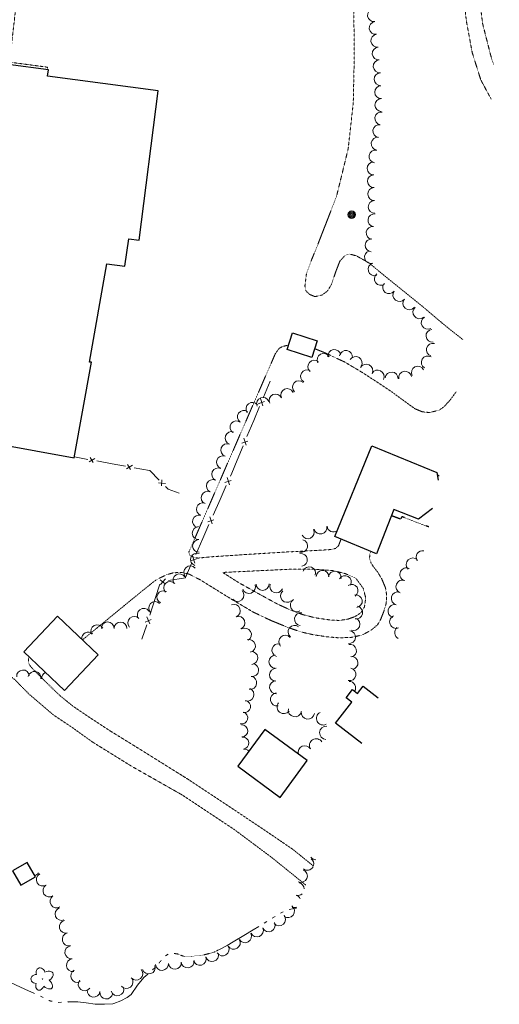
# Model space of a CAD drawing. Extents: x 386588 to 390135, y 96998 to 113606.
# Tile 55 of 92: x 388697 to 388997, y 102704 to 103320. Entities that reach past the tile are written whole.
import ezdxf

# ---------------------------------------------------------------- set-up
doc = ezdxf.new("R2010")
doc.units = 0
doc.header["$MEASUREMENT"] = 0
doc.linetypes.add('Wisdot3', pattern=[0.1875, 0.125, -0.0625])
doc.linetypes.add('Wisdot6', pattern=[0.375, 0.125, -0.0625, 0.03125, -0.0625, 0.03125, -0.0625])
for name, color, linetype, lineweight in [('E_BLD', 241, 'Continuous', 25), ('E_DWY', 2, 'Wisdot3', 15), ('E_LAND_Vegetation', 3, 'Continuous', 15), ('E_MISCPROP', 30, 'Continuous', 15), ('E_MISCPROP_HvyDash', 241, 'Wisdot3', 25), ('E_MISCPROP_Railing', 30, 'Continuous', 15), ('E_WTR', 4, 'Wisdot6', 15), ('E_WTR_Elevations', 4, 'Continuous', 15)]:
    doc.layers.add(name, color=color, linetype=linetype, lineweight=lineweight)

# ---------------------------------------------------------------- blocks, each defined once
blk = doc.blocks.new('POLE')
at = {"layer": 'E_MISCPROP'}
for radius in [4.46, 3.35, 2.23, 1.12]:
    blk.add_circle((0, 0), radius, dxfattribs=at)
blk = doc.blocks.new('DTRE')
at = {"layer": 'E_LAND_Vegetation'}
blk.add_circle((-0.18, 0), 0.183, dxfattribs=at)
for centre, major_axis, ratio in [((-1.87, 5.32), (1.36, -4.98), 0.782863), ((-5.87, 0.15), (4.93, -0.12), 0.832022), ((4.06, 2.74), (-5.27, -2.93), 0.691916), ((-2.49, -5.24), (1.8, 4.86), 0.716896), ((3.54, -3.71), (-5.01, 4.58), 0.560249)]:
    blk.add_ellipse(centre, major_axis=major_axis, ratio=ratio, start_param=1.570796, end_param=4.712389, dxfattribs=at)

msp = doc.modelspace()

# ---------------------------------------------------------------- linework, layer by layer
at = {"layer": 'E_BLD', "ltscale": 5}
for p, q in [((388714.66, 103288.69), (388689.35, 103291.9)), ((388713.98, 103284.65), (388714.66, 103288.69)), ((388783.3, 103275.61), (388713.98, 103284.65)), ((388771.27, 103182.14), (388783.3, 103275.61)), ((388762.41, 103165.74), (388764.88, 103182.99)), ((388764.88, 103182.99), (388771.27, 103182.14)), ((388740.22, 103105.75), (388751.16, 103167.18)), ((388751.16, 103167.18), (388762.41, 103165.74)), ((388863.85, 103113.66), (388867.19, 103123.98)), ((388867.19, 103123.98), (388882.68, 103118.95)), ((388879.33, 103108.64), (388863.85, 103113.66)), ((388882.68, 103118.95), (388879.33, 103108.64)), ((388730.76, 103045.84), (388741.59, 103105.75)), ((388741.59, 103105.75), (388740.22, 103105.75)), ((388670.85, 103056.67), (388730.76, 103045.84)), ((388893.7, 102996.5), (388916.97, 103053.37)), ((388916.97, 103053.37), (388957.63, 103036.74)), ((388957.63, 103036.74), (388958.5, 103031.83)), ((388930.67, 103013.46), (388919.81, 102985.82)), ((388946.09, 103007.41), (388930.67, 103013.46)), ((388954.87, 103014.12), (388946.09, 103007.41)), ((388919.81, 102985.82), (388893.7, 102996.5)), ((388699.06, 102924.47), (388720.27, 102946.8)), ((388720.27, 102946.8), (388745.73, 102922.62)), ((388724.52, 102900.29), (388699.06, 102924.47)), ((388745.73, 102922.62), (388724.52, 102900.29)), ((388900.83, 102895.64), (388904.79, 102900.76)), ((388904.79, 102900.76), (388907.9, 102898.36)), ((388907.9, 102898.36), (388911.44, 102902.95)), ((388911.44, 102902.95), (388920.81, 102895.71)), ((388894.24, 102879.66), (388904.44, 102892.85)), ((388904.44, 102892.85), (388900.83, 102895.64)), ((388910.6, 102867.03), (388894.24, 102879.66)), ((388849.96, 102875.9), (388833, 102852.79)), ((388876.51, 102856.4), (388849.96, 102875.9)), ((388859.55, 102833.29), (388876.51, 102856.4)), ((388833, 102852.79), (388859.55, 102833.29)), ((388701.26, 102792.62), (388692.14, 102787.42)), ((388692.14, 102787.42), (388697.27, 102778.42)), ((388706.39, 102783.62), (388701.26, 102792.62)), ((388697.27, 102778.42), (388706.39, 102783.62))]:
    msp.add_line(p, q, dxfattribs=at)
at = {"layer": 'E_DWY', "flags": 128}
for points in [[(388713.86, 103288.79), (388714.03, 103290.28), (388690.19, 103293.49), (388694.61, 103331.65), (388695.46, 103333.65), (388697.06, 103334.87), (388699.5, 103335.41), (388755.38, 103329.1), (388769.32, 103327.43), (388777.62, 103327.25), (388786.28, 103327.99), (388793.4, 103329.32), (388802.5, 103332.92), (388810.24, 103336.82), (388820.23, 103341.85), (388827.63, 103346.16), (388836.46, 103352.4), (388843.46, 103359.19), (388847.88, 103366.6), (388851.41, 103375.4), (388854.26, 103386.5), (388855.09, 103395.77), (388854.29, 103402.05), (388851.59, 103409.62), (388845.89, 103418.95), (388840.8, 103425.23), (388828.41, 103437.72), (388816.01, 103447.54), (388804.6, 103454.81), (388787.96, 103462.56), (388771.64, 103468.73), (388751.64, 103474.66), (388719.7, 103484.62)], [(388918.54, 103378.77), (388914.83, 103379.16), (388909.68, 103375.89), (388906.19, 103368.54), (388905.13, 103358.84), (388905.46, 103343.66), (388905.95, 103297.66), (388905.31, 103267.99), (388902.11, 103239.16), (388894.87, 103209.63), (388882.64, 103178.08), (388879.24, 103169.78), (388876.02, 103161.09), (388875.04, 103153.31), (388875.77, 103150.24), (388877.91, 103148.13), (388881.34, 103146.7), (388885.76, 103147.7), (388889.2, 103150.25), (388891.66, 103154.34), (388894.6, 103163), (388896.88, 103168.86), (388900.07, 103172.47), (388902.71, 103173.43), (388907.22, 103172.25), (388914.92, 103167.97), (388927.2, 103157.86), (388949.03, 103140.24), (388959.84, 103131.07), (388967.77, 103124.62), (388974.14, 103119.6)], [(388991.64, 103270.31), (388991.54, 103270.43), (388985.1, 103282.38), (388979.8, 103299.24), (388976.13, 103318.87), (388974.54, 103332.96), (388973.67, 103340.13), (388971.21, 103345.36), (388964.28, 103354.11), (388956.46, 103359.47), (388943.96, 103366.4), (388918.71, 103378.74), (388918.54, 103378.77)], [(388996.69, 103339.02), (388996.38, 103339.19), (388993.26, 103340.23), (388991.03, 103340.55), (388988.35, 103340), (388986.68, 103338.87), (388985.39, 103336.82), (388984.78, 103333.33), (388984.88, 103328.41), (388986.28, 103317.45), (388991.8, 103295.81), (388993.27, 103291.86)], [(388897.64, 102994.89), (388896.04, 102990.74), (388894.28, 102989.18), (388891.88, 102988.52), (388889.44, 102988.27), (388859.04, 102986.65), (388816.29, 102983.89), (388808.16, 102983.05), (388805.91, 102983.51), (388803.35, 102984.48), (388802.9, 102984.84), (388802.68, 102985.64), (388802.42, 102986.85), (388856.52, 103110.97), (388858.79, 103114.22), (388861.11, 103115.56), (388863.53, 103116.08), (388864.6, 103115.99)], [(388910, 103099.82), (388899.81, 103105.84), (388886.56, 103112.01), (388881.13, 103114.18)], [(388969.89, 103087.35), (388965.86, 103081.94), (388962.29, 103078.01), (388959.11, 103075.63), (388952.82, 103074.16), (388948.38, 103074.66), (388943.94, 103076.53), (388938.91, 103080.12), (388929.57, 103086.98), (388920, 103093.39), (388911.04, 103099.18), (388910, 103099.82)], [(388741.84, 102868.14), (388729.59, 102876.97), (388717.66, 102884.92), (388702.34, 102898.01), (388693.45, 102907.1), (388690.32, 102909.52), (388686.89, 102910.94), (388676.54, 102914.26), (388671.28, 102916.05), (388662.79, 102919.98), (388658.5, 102923.1), (388655.82, 102926.52), (388653.76, 102929.19), (388650.26, 102932.53), (388645.62, 102935.06), (388639.04, 102939.05), (388635.38, 102942.64), (388632.71, 102945.93), (388630.2, 102950.33), (388627.98, 102954.63), (388625.95, 102961), (388624.86, 102966.23), (388624.35, 102971.25), (388623.84, 102977.5), (388623.88, 102983.81), (388624.62, 102989.91), (388624.67, 102994.72), (388624.37, 102998.94), (388623.54, 103001.73), (388622.05, 103004.18), (388619.83, 103007.1), (388616.09, 103010.14), (388612.39, 103012.78), (388606.23, 103015.43), (388574.56, 103026.15), (388570.62, 103027.12), (388567.95, 103027.2)], [(388916.28, 102987.26), (388915.72, 102985.91), (388915.49, 102982.87), (388916.47, 102979.96), (388918.11, 102977.38), (388920.14, 102974.99), (388923.11, 102970.09), (388925.47, 102964.44), (388926.22, 102959.85), (388925.92, 102954.75), (388924.5, 102949.95), (388922.55, 102944.95), (388920.58, 102941.46), (388916.42, 102937.88), (388910.96, 102934.98), (388904.4, 102933.49), (388896.9, 102933.12), (388888.88, 102933.81), (388880.25, 102935.11), (388872.81, 102936.81), (388864.72, 102939.54), (388854.27, 102943.81), (388842.6, 102949.32), (388828.29, 102957.85), (388809.7, 102969.37), (388802.61, 102973.03), (388798.81, 102974), (388795.78, 102974.1), (388792.26, 102973.74), (388788.53, 102972.67), (388784.87, 102970.93), (388782.01, 102969.4), (388779.59, 102967.64), (388776.68, 102965.28), (388772.76, 102962.14), (388766.06, 102956.65), (388735.91, 102931.94)], [(388823.61, 102974.09), (388865.75, 102976.1), (388878.76, 102976.21), (388891.86, 102975.37), (388900.01, 102973.46), (388906.9, 102970.47), (388911.51, 102964.23), (388913.11, 102958.09), (388912.31, 102952.53), (388910.08, 102948.87), (388906.36, 102946.43), (388901.99, 102944.89), (388896.6, 102944.06), (388891.09, 102944.31), (388881.63, 102945.67), (388873.61, 102947.72), (388866.34, 102950.4), (388857.41, 102954.55)], [(388857.41, 102954.55), (388847.1, 102960.2), (388833.58, 102967.72), (388823.61, 102974.09)], [(388753.16, 102874.94), (388740.75, 102883.05), (388729.84, 102890.43), (388721.62, 102897.12), (388712.79, 102905.66), (388703.77, 102914.74), (388702.47, 102916.66), (388702.05, 102918.12), (388702.04, 102920.87), (388702.24, 102921.45)], [(388880.34, 102790.39), (388867.55, 102800.74), (388849.52, 102813.02), (388829.91, 102826.11), (388801.74, 102844.76), (388772.81, 102862.81), (388753.16, 102874.94)], [(388741.84, 102868.14), (388766.56, 102852.82), (388798.34, 102834.78), (388830.73, 102813.27), (388853.86, 102796.03), (388872.72, 102780.83), (388875.53, 102778.44)]]:
    msp.add_lwpolyline(points, dxfattribs=at)
at = {"layer": 'E_LAND_Vegetation'}
for centre, radius, start, end in [((388918.21, 103322.83), 4.01, 97.77158, 277.75626), ((388919.29, 103314.87), 4.01, 97.482, 277.46668), ((388920.33, 103306.92), 4.01, 97.482, 277.46668), ((388921.23, 103298.84), 4.01, 94.52375, 274.50843), ((388921.86, 103290.84), 4.01, 94.52375, 274.50843), ((388922.42, 103282.75), 4.01, 92.10884, 272.09352), ((388922.72, 103274.73), 4.01, 92.10884, 272.09352), ((388922.87, 103266.62), 4.01, 89.7006, 269.68527), ((388922.8, 103258.3), 4.01, 81.4162, 261.40088), ((388921.6, 103250.36), 4.01, 81.4162, 261.40088), ((388920.51, 103242.44), 4.01, 82.21938, 262.20406), ((388919.23, 103234.45), 4.01, 80.1993, 260.18398), ((388917.98, 103226.96), 4.01, 91.6672, 271.65188), ((388918.21, 103218.94), 4.01, 91.6672, 271.65188), ((388918.44, 103210.92), 4.01, 91.6672, 271.65188), ((388918.7, 103202.9), 4.01, 91.84572, 271.83039), ((388918.54, 103194.54), 4.01, 81.84939, 261.83406), ((388917.4, 103186.6), 4.01, 81.84939, 261.83406), ((388916.77, 103178.78), 4.01, 86.61958, 266.60426), ((388916.38, 103171.5), 4.01, 106.32355, 286.30823), ((388918.63, 103163.8), 4.01, 106.32355, 286.30823), ((388922.51, 103157.8), 4.01, 127.64784, 307.63252), ((388927.74, 103152.55), 4.01, 142.54879, 322.53347), ((388934.11, 103147.67), 4.01, 142.54879, 322.53347), ((388940.35, 103142.47), 4.01, 139.70417, 319.68884), ((388946.65, 103136.91), 4.01, 129.03534, 309.02001), ((388951.79, 103130.34), 4.01, 119.98796, 299.97263), ((388954.85, 103122.16), 4.01, 95.88971, 275.87439), ((388893.45, 103109.59), 4.01, 8.61553, 188.6002), ((388955.02, 103113.44), 4.01, 74.09085, 254.07553), ((388886.69, 103107.17), 4.01, 28.40653, 208.39121), ((388900.76, 103109.04), 4.01, 351.5401, 171.52478), ((388906.85, 103105.22), 4.01, 328.62118, 148.60586), ((388951.91, 103105.53), 4.01, 59.41809, 239.40276), ((388880.91, 103102.85), 4.01, 49.29449, 229.27917), ((388913.48, 103100.48), 4.01, 332.39831, 152.38299), ((388945.72, 103099.13), 4.01, 26.54676, 206.53144), ((388876.36, 103096.81), 4.01, 61.01699, 241.00166), ((388920.59, 103096.77), 4.01, 332.39831, 152.38299), ((388929.3, 103095.54), 4.01, 356.30779, 176.29246), ((388937.74, 103096.02), 4.01, 9.46136, 189.44604), ((388863.98, 103085.12), 4.01, 24.79193, 204.77661), ((388871.26, 103090.08), 4.01, 48.16125, 228.14592), ((388848.83, 103079.62), 4.01, 21.04639, 201.03106), ((388856.69, 103081.75), 4.01, 24.79193, 204.77661), ((388842.17, 103076.54), 4.01, 38.11584, 218.10051), ((388836.83, 103071.51), 4.01, 55.03324, 235.01791), ((388832.24, 103064.94), 4.01, 55.03324, 235.01791), ((388829.14, 103058.21), 4.01, 70.2667, 250.25138), ((388826.43, 103050.66), 4.01, 70.2667, 250.25138), ((388823.71, 103043.11), 4.01, 70.22378, 250.20846), ((388820.71, 103035.49), 4.01, 65.56286, 245.54754), ((388817.39, 103028.18), 4.01, 65.56286, 245.54754), ((388814.15, 103020.91), 4.01, 67.00567, 246.99035), ((388811.19, 103013.67), 4.01, 72.5916, 252.57627), ((388808.79, 103006.02), 4.01, 72.5916, 252.57627), ((388808.59, 102998.74), 4.01, 91.26875, 271.25343), ((388884.78, 103002.08), 3.98, 192.34675, 12.33143), ((388892.86, 103003.37), 3.98, 185.88469, 305.96186), ((388900.48, 103004.68), 3.98, 191.8523, 194.94143), ((388876.9, 102999.2), 3.98, 205.87696, 25.86163), ((388808.77, 102990.72), 4.01, 91.49051, 271.47519), ((388872.74, 102990.63), 3.98, 255.08535, 75.07003), ((388807.54, 102982.16), 4.01, 70.87818, 250.86286), ((388872.58, 102981.97), 3.98, 279.32099, 99.30567), ((388948.74, 102983.63), 4.1, 80.25454, 212.43903), ((388803.25, 102974.15), 4.01, 40.00148, 219.98616), ((388942.53, 102979.04), 4.1, 44.12343, 224.10811), ((388796.55, 102969.22), 4.01, 31.30181, 211.28649), ((388877.79, 102973.64), 3.98, 340.42981, 160.41448), ((388886.04, 102971.41), 3.98, 358.75641, 178.74108), ((388893.78, 102970.86), 3.98, 353.48436, 173.46904), ((388900.12, 102968.13), 3.98, 328.7971, 148.78178), ((388938.6, 102972.84), 4.1, 64.13133, 244.11601), ((388790.71, 102964.43), 4.01, 43.29256, 223.27724), ((388840.05, 102965.01), 4.04, 200.42263, 20.40731), ((388848.55, 102966.86), 4.04, 180.50505, 0.48973), ((388857.14, 102965.32), 4.04, 159.31963, 339.30431), ((388904.34, 102962.67), 3.98, 302.92007, 122.90475), ((388936.1, 102965.21), 4.1, 68.08451, 248.06918), ((388786.48, 102958.61), 4.01, 62.19451, 242.17919), ((388832.84, 102960.02), 4.04, 222.51811, 42.50279), ((388863.85, 102959.42), 4.04, 130.71309, 310.69776), ((388906.92, 102956.12), 3.98, 278.55339, 98.53807), ((388933.2, 102957.83), 4.1, 75.33014, 255.31481), ((388781.32, 102951.8), 4.01, 45.69886, 225.68353), ((388830.56, 102950.08), 4.04, 291.06344, 111.04811), ((388869.95, 102953.54), 4.04, 119.4499, 299.43458), ((388931.13, 102949.9), 4.1, 75.33014, 255.31481), ((388774.23, 102947.56), 4.01, 36.5401, 216.52478), ((388872.57, 102944.88), 4.04, 82.89176, 262.87644), ((388907.25, 102948.98), 3.98, 258.9222, 78.90687), ((388932.14, 102943.18), 4.1, 112.27298, 292.25766), ((388745.06, 102937.3), 4.01, 27.3942, 207.37888), ((388751.68, 102939.08), 4.01, 1.02338, 181.00805), ((388759.63, 102939.02), 4.01, 358.90939, 178.89407), ((388768.27, 102942.58), 4.01, 43.00271, 222.98739), ((388833.46, 102942.53), 4.04, 291.06344, 111.04811), ((388868.5, 102936.9), 4.04, 51.44338, 231.42805), ((388905.44, 102941.7), 3.98, 247.2064, 67.19108), ((388739.47, 102932.74), 4.01, 48.81568, 185.46708), ((388837.54, 102935.2), 4.04, 299.38398, 119.36865), ((388862.78, 102930.71), 4.04, 41.64913, 221.63381), ((388902.71, 102933.65), 3.98, 264.00092, 83.9856), ((388935.3, 102936.46), 4.1, 131.43348, 242.96738), ((388840.02, 102928.09), 4.04, 285.47329, 105.45797), ((388858.43, 102925.42), 4.04, 73.72468, 253.70936), ((388903.32, 102925.15), 3.98, 282.0551, 102.03977), ((388841.54, 102920.57), 4.04, 275.12448, 95.10916), ((388856.53, 102918.21), 4.04, 89.97882, 269.9635), ((388842.03, 102912.99), 4.04, 262.12731, 82.11199), ((388904.29, 102917.45), 3.98, 276.89494, 96.87962), ((388698.62, 102909.09), 3.95, 4.12136, 184.10604), ((388705.84, 102908.23), 3.95, 348.27879, 168.26347), ((388714.22, 102907.74), 3.95, 111.11596, 183.96522), ((388856.96, 102910.06), 4.04, 87.75823, 267.74291), ((388902.92, 102910.28), 3.98, 258.9222, 78.90687), ((388840.87, 102905.06), 4.04, 260.36287, 80.34755), ((388857, 102902.25), 4.04, 94.88929, 274.87397), ((388902.82, 102901.91), 3.98, 326.57753, 90.82961), ((388839.13, 102897.58), 4.04, 249.96712, 69.95179), ((388857.68, 102894.65), 4.19, 98.90606, 278.89074), ((388837.28, 102890.21), 3.76, 258.18699, 78.17167), ((388861.81, 102889.91), 4.19, 141.94092, 321.9256), ((388835.55, 102882.98), 3.76, 255.72369, 75.70836), ((388868.78, 102887.94), 4.19, 168.42158, 348.40626), ((388876.91, 102886.49), 4.19, 171.11287, 351.09755), ((388886.45, 102882.78), 4.19, 117.27569, 297.26037), ((388835.54, 102874.93), 3.76, 271.88889, 91.87357), ((388888.44, 102873.77), 4.19, 86.86159, 266.84627), ((388836.23, 102867.3), 3.76, 276.31212, 96.29679), ((388882.04, 102865.84), 4.19, 31.07233, 211.05701), ((388837.15, 102859.79), 3.76, 41.40099, 97.47077), ((388875.06, 102861.44), 4.19, 34.07478, 193.56454), ((388870.55, 102856.02), 4.19, 62.26771, 77.03599), ((388882.01, 102798.35), 4.05, 218.86816, 268.61427), ((388876.55, 102791.75), 4.05, 344.43555, 52.22068), ((388872.56, 102784.18), 4.05, 245.99719, 65.98187), ((388876.55, 102791.75), 4.05, 232.236, 331.73295), ((388705.05, 102788.31), 4.05, 283.05829, 325.05257), ((388711.09, 102781.88), 4.05, 119.91618, 299.90086), ((388715.16, 102775.02), 4.05, 123.05172, 303.03639), ((388870.52, 102775.91), 4.05, 1.67903, 78.14974), ((388719.58, 102768.23), 4.05, 123.05172, 303.03639), ((388868.3, 102768.35), 4.05, 21.48452, 72.49528), ((388870.52, 102775.91), 4.05, 258.16506, 314.48947), ((388722.78, 102760.35), 4.05, 111.73127, 291.71595), ((388864.49, 102762.11), 4.05, 233.47904, 53.46372), ((388868.3, 102768.35), 4.05, 252.5106, 294.68398), ((388725.48, 102752.39), 4.05, 102.64837, 282.63304), ((388858.92, 102756.94), 4.05, 220.78611, 40.77079), ((388845.05, 102750.03), 4.05, 203.24086, 23.22553), ((388852.32, 102753.24), 4.05, 207.26607, 27.25075), ((388727.25, 102744.49), 4.05, 102.64837, 282.63304), ((388830.52, 102742.32), 4.05, 210.86678, 30.85145), ((388837.59, 102746.35), 4.05, 209.63588, 29.62056), ((388728.92, 102736.35), 4.05, 96.78824, 276.77292), ((388823.57, 102738.17), 4.05, 210.86678, 30.85145), ((388729.87, 102728.31), 4.05, 96.78824, 276.77292), ((388809.18, 102732.26), 4.05, 196.77965, 16.76433), ((388816.93, 102734.6), 4.05, 196.77965, 16.76433), ((388732.59, 102721.59), 4.05, 117.11446, 297.09914), ((388769.49, 102722.95), 4.05, 220.80914, 40.79382), ((388777.36, 102726.85), 4.05, 198.07074, 18.05542), ((388785.61, 102729.1), 4.05, 184.84043, 4.82511), ((388793.67, 102729.78), 4.05, 184.84043, 4.82511), ((388801.64, 102730.67), 4.05, 187.10944, 7.09412), ((388763.38, 102717.77), 4.05, 218.49106, 38.47574), ((388737.27, 102716.34), 4.05, 141.4099, 321.39458), ((388742.81, 102712.32), 4.05, 172.18581, 352.17049), ((388757.71, 102713.18), 4.05, 196.77918, 16.76386), ((388750.83, 102711.22), 4.05, 172.18581, 352.17049)]:
    msp.add_arc(centre, radius, start, end, dxfattribs=at)
at = {"layer": 'E_MISCPROP_HvyDash', "flags": 128}
for points in [[(388957.9, 103035.19), (388959.09, 103034.72)], [(388952.5, 103002.59), (388935.68, 103009.05), (388934.88, 103007.46), (388929.16, 103009.62)]]:
    msp.add_lwpolyline(points, dxfattribs=at)
at = {"layer": 'E_MISCPROP_Railing', "ltscale": 5}
for p, q in [((388848.66, 103078.36), (388847.16, 103082.86)), ((388845.85, 103079.72), (388849.7, 103081.02)), ((388838.31, 103053.65), (388836.82, 103058.15)), ((388835.51, 103055), (388839.36, 103056.3)), ((388740.6, 103045.93), (388742.48, 103042.83)), ((388739.97, 103043.23), (388743.59, 103045.39)), ((388763.45, 103038.98), (388767.08, 103041.15)), ((388764.09, 103041.69), (388765.97, 103038.59)), ((388827.83, 103028.96), (388826.42, 103033.49)), ((388783.5, 103030.17), (388787.72, 103029.84)), ((388785.59, 103032.01), (388785.33, 103028.4)), ((388825.04, 103030.37), (388828.92, 103031.59)), ((388816.99, 103004.45), (388815.59, 103008.98)), ((388814.21, 103005.86), (388818.09, 103007.09)), ((388806.16, 102979.95), (388804.75, 102984.48)), ((388803.38, 102981.35), (388807.25, 102982.58)), ((388784.44, 102969.56), (388787.59, 102966.99)), ((388784.78, 102966.46), (388787.8, 102970.11)), ((388775.07, 102943.04), (388778.8, 102944.65)), ((388777.98, 102941.92), (388776.12, 102946.28))]:
    msp.add_line(p, q, dxfattribs=at)
at = {"layer": 'E_MISCPROP_Railing', "flags": 128}
for points in [[(388849.13, 103083.82), (388853.33, 103093.86)], [(388842.99, 103069.15), (388846.69, 103077.98)], [(388838.78, 103059.1), (388842.99, 103069.15)], [(388832.65, 103044.43), (388836.34, 103053.26)], [(388730.86, 103046.39), (388739.25, 103044.87)], [(388744.8, 103043.87), (388754.35, 103042.14)], [(388754.35, 103042.14), (388762.74, 103040.62)], [(388768.29, 103039.62), (388777.83, 103037.9)], [(388828.4, 103034.4), (388829.25, 103036.32), (388832.65, 103044.43)], [(388777.83, 103037.9), (388778.05, 103037.86), (388783.87, 103031.93)], [(388787.82, 103027.9), (388789.53, 103026.16), (388796.36, 103023.71)], [(388821.97, 103019.85), (388825.84, 103028.61)], [(388817.57, 103009.9), (388821.97, 103019.85)], [(388811.14, 102995.35), (388815.01, 103004.11)], [(388806.74, 102985.39), (388811.14, 102995.35)], [(388800.3, 102970.84), (388804.18, 102979.6)], [(388781.37, 102957.75), (388784.33, 102966.86)], [(388789.65, 102968.96), (388800.24, 102970.7), (388800.3, 102970.84)], [(388778, 102947.4), (388781.37, 102957.75)], [(388773.09, 102932.27), (388776.05, 102941.38)]]:
    msp.add_lwpolyline(points, dxfattribs=at)
at = {"layer": 'E_WTR', "flags": 128}
for points in [[(388793.3, 102735.54), (388794.92, 102735.47), (388799.21, 102733.85), (388803.18, 102733.73), (388811.61, 102734.7), (388817.95, 102736.32), (388821.23, 102737.98)], [(388783.85, 102729.66), (388784.97, 102731.06), (388785.11, 102731.21)], [(388714.9, 102706.26), (388715.53, 102705.95), (388716.79, 102705.69)]]:
    msp.add_lwpolyline(points, dxfattribs=at)
at = {"layer": 'E_WTR_Elevations', "flags": 128}
for points in [[(388865.24, 102763.11), (388867.36, 102763.64), (388869.71, 102763.97)], [(388854.63, 102757.75), (388856.33, 102758.79)], [(388859.77, 102760.8), (388861.53, 102761.74)], [(388821.23, 102737.98), (388826.39, 102740.59), (388830.23, 102742.81), (388836.75, 102746.89), (388842.74, 102750.33), (388846.18, 102752.48)], [(388849.56, 102754.59), (388851.25, 102755.65)], [(388787.77, 102734.17), (388787.79, 102734.2), (388789.45, 102735.23)], [(388779.77, 102725.31), (388781.22, 102726.68)], [(388679.62, 102722.5), (388688.17, 102718.77), (388699.75, 102713.21), (388705.9, 102710.53)], [(388755.4, 102704.33), (388759.88, 102705.98), (388763.73, 102708.12), (388766.24, 102710.04), (388770.33, 102715.83), (388774.33, 102720.68), (388776.8, 102722.67)], [(388709.51, 102708.85), (388711.3, 102707.99)], [(388720.7, 102704.99), (388722.69, 102705.08)], [(388726.67, 102705.25), (388726.82, 102705.26), (388732.87, 102705.42), (388738.17, 102704.66), (388743.89, 102703.94), (388749.55, 102703.81), (388754.92, 102704.15), (388755.4, 102704.33)]]:
    msp.add_lwpolyline(points, dxfattribs=at)

# ---------------------------------------------------------------- block references
at = {"layer": 'E_LAND_Vegetation', "xscale": 0.6769248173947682, "yscale": 0.6769248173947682, "zscale": 0.6769248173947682}
msp.add_blockref('DTRE', (388710.95, 102719.58), dxfattribs=at)
at = {"layer": 'E_MISCPROP', "xscale": 0.5377037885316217, "yscale": 0.5377037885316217, "zscale": 0.5377037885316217}
msp.add_blockref('POLE', (388904.37, 103197.93), dxfattribs=at)

doc.saveas('drawing.dxf')
